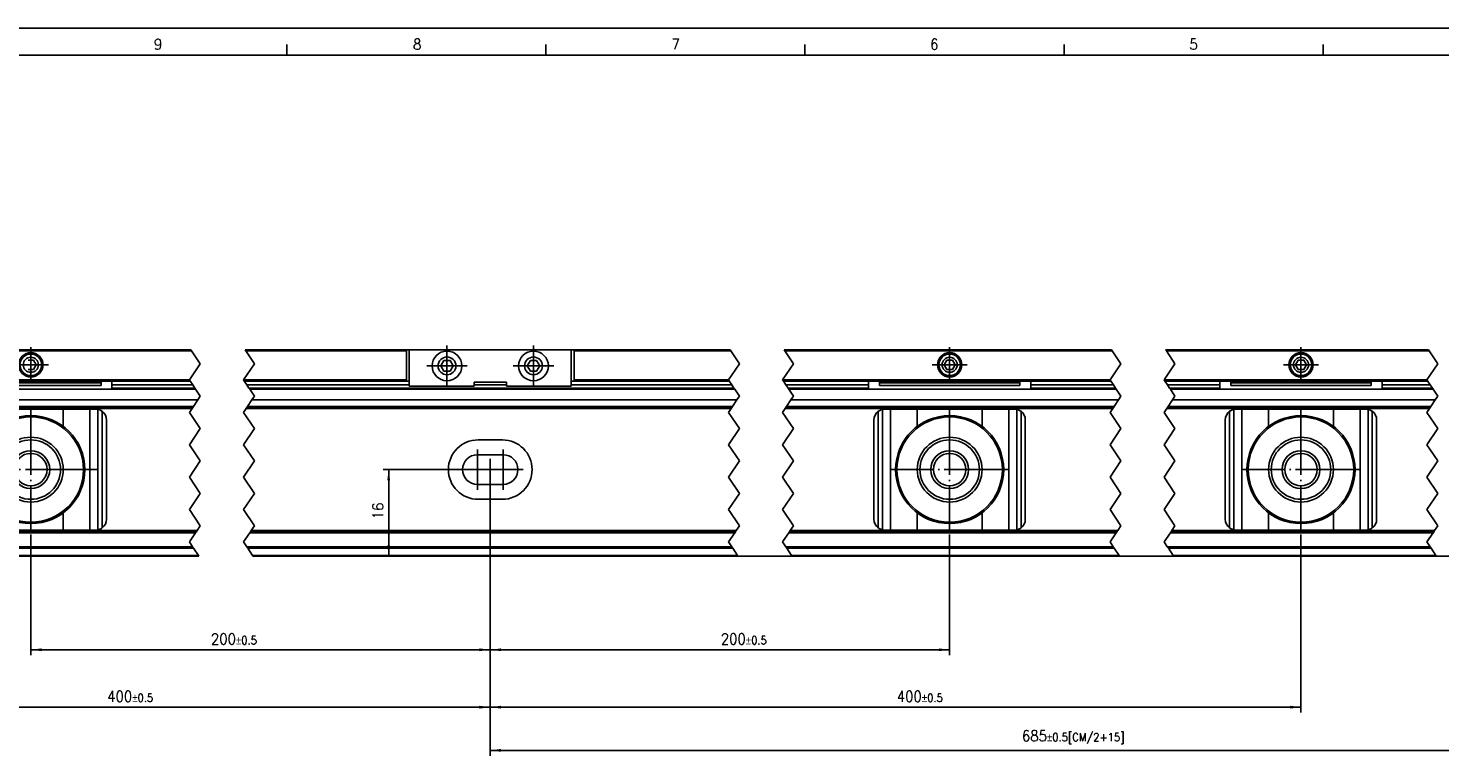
# Model space of a CAD drawing. Header units: inches. Extents: x -381 to 2260, y -418 to 176.
# Tile 19 of 24: x 23 to 284, y 41 to 176. Entities that reach past the tile are written whole.
import ezdxf

# ---------------------------------------------------------------- set-up
doc = ezdxf.new("R2010")
doc.units = ezdxf.units.IN
doc.linetypes.add('DOT_CENTER', pattern=[14, 12, -1, 0, -1])
doc.layers.add('1', color=7, linetype='Continuous')
doc.styles.add('CONVERTER_11', font='txt.shx', dxfattribs={"width": 0.9})
doc.dimstyles.new('ME10_DIM_50', dxfattribs={"dimtxt": 2, "dimasz": 2, "dimexe": 1, "dimexo": 1, "dimgap": 1, "dimtad": 1, "dimdsep": 46, "dimtxsty": 'CONVERTER_11', "dimsah": 1, "dimcen": 0.09, "dimclrd": 2, "dimclre": 2, "dimclrt": 2, "dimadec": 0, "dimazin": 0, "dimtol": 1, "dimtp": 0.5, "dimtm": 0.5, "dimtfac": 0.75, "dimtdec": 1, "dimtix": 1, "dimtmove": 0, "dimatfit": 3, "dimfxl": 1, "dimtolj": 1, "dimtzin": 0, "dimarcsym": 0})
doc.dimstyles.new('ME10_DIM_51', dxfattribs={"dimtxt": 2, "dimasz": 2, "dimexe": 1, "dimexo": 1, "dimgap": 1, "dimtad": 1, "dimdsep": 46, "dimtxsty": 'CONVERTER_11', "dimsah": 1, "dimcen": 0.09, "dimclrd": 2, "dimclre": 2, "dimclrt": 2, "dimadec": 0, "dimazin": 0, "dimtol": 1, "dimtp": 0.5, "dimtm": 0.5, "dimtfac": 0.75, "dimtdec": 1, "dimtix": 1, "dimtmove": 0, "dimatfit": 3, "dimfxl": 1, "dimtolj": 1, "dimtzin": 0, "dimarcsym": 0})
doc.dimstyles.new('ME10_DIM_52', dxfattribs={"dimtxt": 2, "dimasz": 2, "dimexe": 1, "dimexo": 1, "dimgap": 1, "dimtad": 1, "dimdsep": 46, "dimtxsty": 'CONVERTER_11', "dimsah": 1, "dimcen": 0.09, "dimclrd": 2, "dimclre": 2, "dimclrt": 2, "dimadec": 0, "dimazin": 0, "dimtol": 1, "dimtp": 0.5, "dimtm": 0.5, "dimtfac": 0.75, "dimtdec": 1, "dimtix": 1, "dimtmove": 0, "dimatfit": 3, "dimfxl": 1, "dimtolj": 1, "dimtzin": 0, "dimarcsym": 0})
doc.dimstyles.new('ME10_DIM_56', dxfattribs={"dimtxt": 2, "dimasz": 2, "dimexe": 1, "dimexo": 1, "dimgap": 1, "dimtad": 1, "dimdsep": 46, "dimtxsty": 'CONVERTER_11', "dimsah": 1, "dimcen": 0.09, "dimclrd": 2, "dimclre": 2, "dimclrt": 2, "dimadec": 0, "dimazin": 0, "dimtfac": 1, "dimtdec": 4, "dimtix": 1, "dimtmove": 0, "dimatfit": 3, "dimfxl": 1, "dimtolj": 1, "dimtzin": 0, "dimarcsym": 0})
doc.dimstyles.new('ME10_DIM_57', dxfattribs={"dimtxt": 2, "dimasz": 2, "dimexe": 1, "dimexo": 1, "dimgap": 1, "dimtad": 1, "dimdsep": 46, "dimtxsty": 'CONVERTER_11', "dimsah": 1, "dimcen": 0.09, "dimclrd": 2, "dimclre": 2, "dimclrt": 2, "dimadec": 0, "dimazin": 0, "dimtol": 1, "dimtp": 0.5, "dimtm": 0.5, "dimtfac": 0.75, "dimtdec": 1, "dimtix": 1, "dimtmove": 0, "dimatfit": 3, "dimfxl": 1, "dimtolj": 1, "dimtzin": 0, "dimarcsym": 0})
doc.dimstyles.new('ME10_DIM_58', dxfattribs={"dimtxt": 2, "dimasz": 2, "dimexe": 1, "dimexo": 1, "dimgap": 1, "dimtad": 1, "dimdsep": 46, "dimtxsty": 'CONVERTER_11', "dimsah": 1, "dimcen": 0.09, "dimclrd": 2, "dimclre": 2, "dimclrt": 2, "dimadec": 0, "dimazin": 0, "dimtol": 1, "dimtp": 0.5, "dimtm": 0.5, "dimtfac": 0.75, "dimtdec": 1, "dimtix": 1, "dimtmove": 0, "dimatfit": 3, "dimfxl": 1, "dimtolj": 1, "dimtzin": 0, "dimarcsym": 0})

# ---------------------------------------------------------------- blocks, each defined once
blk = doc.blocks.new('Marco_a1', base_point=(38.87, -121.38))
at = {"layer": '1', "color": 2, "linetype": 'Continuous'}
for p, q in [((458.87, 175.62), (-381.13, 175.62)), ((70.34, 172.62), (70.34, 170.62)), ((118.28, 172.62), (118.28, 170.62)), ((166.22, 172.62), (166.22, 170.62)), ((214.16, 172.62), (214.16, 170.62)), ((262.1, 172.62), (262.1, 170.62))]:
    blk.add_line(p, q, dxfattribs=at)
at = {"layer": '1', "color": 7, "linetype": 'Continuous'}
blk.add_line((453.87, 170.62), (-361.13, 170.62), dxfattribs=at)
at = {"layer": '1', "color": 2, "char_height": 2, "attachment_point": 4, "line_spacing_factor": 1.20048, "style": 'CONVERTER_11'}
for s, insert in [('9', (45.79, 172.65)), ('8', (93.72, 172.65)), ('7', (141.53, 172.65)), ('6', (189.38, 172.65)), ('5', (237.35, 172.65))]:
    blk.add_mtext(s, dxfattribs=dict(at, insert=insert))
blk = doc.blocks.new('Top', base_point=(38.87, -121.38))
blk.add_blockref('Marco_a1', (38.87, -121.38))
blk = doc.blocks.new('_dummy_frame', base_point=(-381.13, -418.38))
blk.add_blockref('Top', (38.87, -121.38))
blk = doc.blocks.new('SOPORTE_SV_1340__21', base_point=(-179.5, 77.9))
at = {"color": 7, "linetype": 'Continuous'}
for p, q in [((-2.76, 116.1), (52.63, 116.1)), ((52.76, 115.9), (-2.63, 115.9)), ((62.63, 116.1), (92.5, 116.1)), ((92.5, 115.9), (62.76, 115.9)), ((93, 116.1), (92.5, 116.1)), ((92.5, 115.9), (92.5, 116.1)), ((92.5, 110.5), (92.5, 115.9)), ((93, 116.1), (93, 109.35)), ((123, 116.1), (93, 116.1)), ((123.5, 116.1), (123, 116.1)), ((123, 109.35), (123, 116.1)), ((123.5, 115.9), (123.5, 116.1)), ((123.5, 116.1), (152.37, 116.1)), ((123.5, 110.5), (123.5, 115.9)), ((123.5, 115.9), (152.5, 115.9)), ((162.37, 116.1), (222.96, 116.1)), ((162.5, 115.9), (223.09, 115.9)), ((232.96, 116.1), (281.58, 116.1)), ((233.09, 115.9), (281.71, 115.9)), ((23.5, 114.17), (22.5, 114.17)), ((22.5, 112.43), (23.5, 112.43)), ((24, 113.3), (23.5, 114.17)), ((23.5, 112.43), (24, 113.3)), ((98.85, 113.1), (99.43, 114.1)), ((99.43, 112.1), (98.85, 113.1)), ((99.43, 114.1), (100.57, 114.1)), ((100.57, 114.1), (101.15, 113.1)), ((101.15, 113.1), (100.58, 112.1)), ((114.85, 113.1), (115.43, 114.1)), ((115.43, 112.1), (114.85, 113.1)), ((115.43, 114.1), (116.57, 114.1)), ((116.57, 114.1), (117.15, 113.1)), ((117.15, 113.1), (116.58, 112.1)), ((192.5, 114.17), (192, 113.3)), ((192, 113.3), (192.5, 112.43)), ((193.5, 114.17), (192.5, 114.17)), ((192.5, 112.43), (193.5, 112.43)), ((194, 113.3), (193.5, 114.17)), ((193.5, 112.43), (194, 113.3)), ((257.5, 114.17), (257, 113.3)), ((257, 113.3), (257.5, 112.43)), ((258.5, 114.17), (257.5, 114.17)), ((257.5, 112.43), (258.5, 112.43)), ((259, 113.3), (258.5, 114.17)), ((258.5, 112.43), (259, 113.3)), ((-3.03, 110.5), (52.36, 110.5)), ((-2.89, 110.3), (52.5, 110.3)), ((36, 109.97), (10, 109.97)), ((36, 110.3), (36, 109.97)), ((36, 109.97), (36, 109.5)), ((38, 110.3), (38, 108.8)), ((62.36, 110.5), (92.5, 110.5)), ((62.5, 110.3), (92.5, 110.3)), ((92.5, 110.3), (92.5, 110.5)), ((92.5, 110.3), (93, 110.3)), ((100.58, 112.1), (99.43, 112.1)), ((105, 109.35), (105, 110.1)), ((105, 110.1), (111, 110.1)), ((111, 110.1), (111, 109.35)), ((116.58, 112.1), (115.43, 112.1)), ((123, 110.3), (123.5, 110.3)), ((123.5, 110.3), (123.5, 110.5)), ((152.1, 110.5), (123.5, 110.5)), ((123.5, 110.3), (152.24, 110.3)), ((222.69, 110.5), (162.1, 110.5)), ((162.24, 110.3), (222.83, 110.3)), ((178, 110.3), (178, 108.8)), ((180, 110.3), (180, 109.97)), ((180, 109.97), (180, 109.5)), ((206, 109.97), (180, 109.97)), ((206, 110.3), (206, 109.97)), ((206, 109.97), (206, 109.5)), ((208, 110.3), (208, 108.8)), ((281.31, 110.5), (232.69, 110.5)), ((232.83, 110.3), (281.44, 110.3)), ((243, 110.3), (243, 108.8)), ((245, 110.3), (245, 109.97)), ((245, 109.97), (245, 109.5)), ((271, 109.97), (245, 109.97)), ((271, 110.3), (271, 109.97)), ((271, 109.97), (271, 109.5)), ((273, 110.3), (273, 108.8)), ((53.5, 108.8), (-1.89, 108.8)), ((36, 109.5), (10, 109.5)), ((52.96, 109.6), (38, 109.6)), ((53.36, 109), (38, 109)), ((93, 109.6), (62.96, 109.6)), ((153.1, 109), (63.36, 109)), ((153.24, 108.8), (63.5, 108.8)), ((93, 109.35), (105, 109.35)), ((111, 109.6), (105, 109.6)), ((111, 109.35), (123, 109.35)), ((152.7, 109.6), (123, 109.6)), ((178, 109.6), (162.7, 109.6)), ((178, 109), (163.1, 109)), ((223.83, 108.8), (163.24, 108.8)), ((206, 109.5), (180, 109.5)), ((223.29, 109.6), (208, 109.6)), ((223.69, 109), (208, 109)), ((243, 109.6), (233.29, 109.6)), ((243, 109), (233.69, 109)), ((282.44, 108.8), (233.83, 108.8)), ((271, 109.5), (245, 109.5)), ((281.91, 109.6), (273, 109.6)), ((282.31, 109), (273, 109)), ((-2.56, 105.2), (52.83, 105.2)), ((-2.43, 105.4), (52.96, 105.4)), ((53.1, 105.6), (-2.29, 105.6)), ((-1.49, 106.8), (53.9, 106.8)), ((29.01, 105.1), (16.99, 105.1)), ((29.01, 101.89), (29.01, 105.1)), ((33.93, 105.1), (29.01, 105.1)), ((33.93, 105.1), (35, 105.1)), ((33.93, 82.7), (33.93, 105.1)), ((35.4, 105.06), (35, 105.1)), ((35.4, 105.06), (35.45, 105.05)), ((35.4, 82.74), (35.4, 105.06)), ((35.45, 105.05), (35.6, 105.01)), ((35.6, 105.01), (35.74, 104.96)), ((35.74, 104.96), (35.76, 104.95)), ((35.76, 104.95), (35.81, 104.93)), ((35.81, 104.93), (36.05, 104.8)), ((36.05, 104.8), (36.2, 104.7)), ((36.2, 83.1), (36.2, 104.7)), ((62.83, 105.2), (152.57, 105.2)), ((62.96, 105.4), (152.7, 105.4)), ((152.84, 105.6), (63.1, 105.6)), ((63.9, 106.8), (153.64, 106.8)), ((162.57, 105.2), (223.16, 105.2)), ((162.7, 105.4), (223.29, 105.4)), ((223.43, 105.6), (162.84, 105.6)), ((163.64, 106.8), (224.23, 106.8)), ((179.8, 104.7), (179.95, 104.8)), ((179.8, 83.1), (179.8, 104.7)), ((179.95, 104.8), (180.19, 104.93)), ((180.19, 104.93), (180.24, 104.95)), ((180.24, 104.95), (180.26, 104.96)), ((180.26, 104.96), (180.4, 105.01)), ((180.4, 105.01), (180.55, 105.05)), ((180.55, 105.05), (180.6, 105.06)), ((181, 105.1), (180.6, 105.06)), ((180.6, 82.74), (180.6, 105.06)), ((181, 105.1), (182.07, 105.1)), ((186.99, 105.1), (182.07, 105.1)), ((182.07, 82.7), (182.07, 105.1)), ((199.01, 105.1), (186.99, 105.1)), ((186.99, 101.89), (186.99, 105.1)), ((199.01, 101.89), (199.01, 105.1)), ((203.93, 105.1), (199.01, 105.1)), ((203.93, 105.1), (205, 105.1)), ((203.93, 82.7), (203.93, 105.1)), ((205.4, 105.06), (205, 105.1)), ((205.4, 105.06), (205.45, 105.05)), ((205.4, 82.74), (205.4, 105.06)), ((205.45, 105.05), (205.6, 105.01)), ((205.6, 105.01), (205.74, 104.96)), ((205.74, 104.96), (205.76, 104.95)), ((205.76, 104.95), (205.81, 104.93)), ((205.81, 104.93), (206.05, 104.8)), ((206.05, 104.8), (206.2, 104.7)), ((206.2, 83.1), (206.2, 104.7)), ((233.16, 105.2), (281.78, 105.2)), ((233.29, 105.4), (281.91, 105.4)), ((282.04, 105.6), (233.43, 105.6)), ((234.23, 106.8), (282.84, 106.8)), ((244.8, 104.7), (244.95, 104.8)), ((244.8, 83.1), (244.8, 104.7)), ((244.95, 104.8), (245.19, 104.93)), ((245.19, 104.93), (245.24, 104.95)), ((245.24, 104.95), (245.26, 104.96)), ((245.26, 104.96), (245.4, 105.01)), ((245.4, 105.01), (245.55, 105.05)), ((245.55, 105.05), (245.6, 105.06)), ((246, 105.1), (245.6, 105.06)), ((245.6, 82.74), (245.6, 105.06)), ((246, 105.1), (247.07, 105.1)), ((251.99, 105.1), (247.07, 105.1)), ((247.07, 82.7), (247.07, 105.1)), ((264.01, 105.1), (251.99, 105.1)), ((251.99, 101.89), (251.99, 105.1)), ((268.93, 105.1), (264.01, 105.1)), ((264.01, 101.89), (264.01, 105.1)), ((268.93, 105.1), (270, 105.1)), ((268.93, 82.7), (268.93, 105.1)), ((270.4, 105.06), (270, 105.1)), ((270.4, 105.06), (270.45, 105.05)), ((270.4, 82.74), (270.4, 105.06)), ((270.45, 105.05), (270.6, 105.01)), ((270.6, 105.01), (270.74, 104.96)), ((270.74, 104.96), (270.76, 104.95)), ((270.76, 104.95), (270.81, 104.93)), ((270.81, 104.93), (271.05, 104.8)), ((271.05, 104.8), (271.2, 104.7)), ((271.2, 83.1), (271.2, 104.7)), ((37, 84.7), (37, 103.1)), ((179, 84.7), (179, 103.1)), ((207, 84.7), (207, 103.1)), ((244, 84.7), (244, 103.1)), ((272, 84.7), (272, 103.1)), ((110.25, 99.4), (105.75, 99.4)), ((105.63, 96.65), (110.37, 96.65)), ((110.37, 91.15), (105.63, 91.15)), ((105.75, 88.4), (110.25, 88.4)), ((29.01, 82.7), (29.01, 85.91)), ((186.99, 82.7), (186.99, 85.91)), ((199.01, 82.7), (199.01, 85.91)), ((251.99, 82.7), (251.99, 85.91)), ((264.01, 82.7), (264.01, 85.91)), ((53.5, 82.2), (-1.89, 82.2)), ((53.63, 82.4), (-1.76, 82.4)), ((53.76, 82.6), (-1.63, 82.6)), ((29.01, 82.7), (16.99, 82.7)), ((33.93, 82.7), (29.01, 82.7)), ((35, 82.7), (33.93, 82.7)), ((35, 82.7), (35.4, 82.74)), ((35.45, 82.75), (35.4, 82.74)), ((35.6, 82.79), (35.45, 82.75)), ((35.74, 82.84), (35.6, 82.79)), ((35.76, 82.85), (35.74, 82.84)), ((35.81, 82.87), (35.76, 82.85)), ((36.05, 83), (35.81, 82.87)), ((36.2, 83.1), (36.05, 83)), ((153.24, 82.2), (63.5, 82.2)), ((153.37, 82.4), (63.63, 82.4)), ((153.5, 82.6), (63.76, 82.6)), ((223.83, 82.2), (163.24, 82.2)), ((223.96, 82.4), (163.37, 82.4)), ((224.09, 82.6), (163.5, 82.6)), ((179.95, 83), (179.8, 83.1)), ((180.19, 82.87), (179.95, 83)), ((180.24, 82.85), (180.19, 82.87)), ((180.26, 82.84), (180.24, 82.85)), ((180.4, 82.79), (180.26, 82.84)), ((180.55, 82.75), (180.4, 82.79)), ((180.6, 82.74), (180.55, 82.75)), ((180.6, 82.74), (181, 82.7)), ((182.07, 82.7), (181, 82.7)), ((186.99, 82.7), (182.07, 82.7)), ((199.01, 82.7), (186.99, 82.7)), ((203.93, 82.7), (199.01, 82.7)), ((205, 82.7), (203.93, 82.7)), ((205, 82.7), (205.4, 82.74)), ((205.45, 82.75), (205.4, 82.74)), ((205.6, 82.79), (205.45, 82.75)), ((205.74, 82.84), (205.6, 82.79)), ((205.76, 82.85), (205.74, 82.84)), ((205.81, 82.87), (205.76, 82.85)), ((206.05, 83), (205.81, 82.87)), ((206.2, 83.1), (206.05, 83)), ((282.44, 82.2), (233.83, 82.2)), ((282.58, 82.4), (233.96, 82.4)), ((282.71, 82.6), (234.09, 82.6)), ((244.95, 83), (244.8, 83.1)), ((245.19, 82.87), (244.95, 83)), ((245.24, 82.85), (245.19, 82.87)), ((245.26, 82.84), (245.24, 82.85)), ((245.4, 82.79), (245.26, 82.84)), ((245.55, 82.75), (245.4, 82.79)), ((245.6, 82.74), (245.55, 82.75)), ((245.6, 82.74), (246, 82.7)), ((247.07, 82.7), (246, 82.7)), ((251.99, 82.7), (247.07, 82.7)), ((264.01, 82.7), (251.99, 82.7)), ((268.93, 82.7), (264.01, 82.7)), ((270, 82.7), (268.93, 82.7)), ((270, 82.7), (270.4, 82.74)), ((270.45, 82.75), (270.4, 82.74)), ((270.6, 82.79), (270.45, 82.75)), ((270.74, 82.84), (270.6, 82.79)), ((270.76, 82.85), (270.74, 82.84)), ((270.81, 82.87), (270.76, 82.85)), ((271.05, 83), (270.81, 82.87)), ((271.2, 83.1), (271.05, 83)), ((52.94, 79.63), (-2.45, 79.63)), ((53.13, 79.35), (-2.26, 79.35)), ((152.68, 79.63), (62.94, 79.63)), ((152.87, 79.35), (63.13, 79.35)), ((223.27, 79.63), (162.68, 79.63)), ((223.46, 79.35), (162.87, 79.35)), ((281.89, 79.63), (233.27, 79.63)), ((282.07, 79.35), (233.46, 79.35)), ((-1.37, 78.02), (54.02, 78.02)), ((54.1, 77.9), (-1.29, 77.9)), ((64.02, 78.02), (153.76, 78.02)), ((153.84, 77.9), (64.1, 77.9)), ((163.76, 78.02), (224.35, 78.02)), ((224.43, 77.9), (163.84, 77.9)), ((234.35, 78.02), (282.96, 78.02)), ((283.04, 77.9), (234.43, 77.9))]:
    blk.add_line(p, q, dxfattribs=at)
at = {"color": 2, "linetype": 'DOT_CENTER'}
for p, q in [((52.76, 115.9), (52.63, 116.1)), ((52.76, 115.9), (54.36, 113.5)), ((62.63, 116.1), (62.76, 115.9)), ((64.36, 113.5), (62.76, 115.9)), ((152.5, 115.9), (152.37, 116.1)), ((152.5, 115.9), (154.1, 113.5)), ((162.37, 116.1), (162.5, 115.9)), ((164.1, 113.5), (162.5, 115.9)), ((223.09, 115.9), (222.96, 116.1)), ((223.09, 115.9), (224.69, 113.5)), ((232.96, 116.1), (233.09, 115.9)), ((234.69, 113.5), (233.09, 115.9)), ((281.71, 115.9), (281.58, 116.1)), ((281.71, 115.9), (283.31, 113.5)), ((54.36, 113.5), (52.36, 110.5)), ((62.36, 110.5), (64.36, 113.5)), ((154.1, 113.5), (152.1, 110.5)), ((162.1, 110.5), (164.1, 113.5)), ((224.69, 113.5), (222.69, 110.5)), ((232.69, 110.5), (234.69, 113.5)), ((283.31, 113.5), (281.31, 110.5)), ((52.5, 110.3), (52.36, 110.5)), ((52.5, 110.3), (52.55, 110.22)), ((52.55, 110.22), (52.96, 109.6)), ((62.36, 110.5), (62.5, 110.3)), ((62.55, 110.22), (62.5, 110.3)), ((62.96, 109.6), (62.55, 110.22)), ((152.24, 110.3), (152.1, 110.5)), ((152.24, 110.3), (152.29, 110.22)), ((152.29, 110.22), (152.7, 109.6)), ((162.1, 110.5), (162.24, 110.3)), ((162.29, 110.22), (162.24, 110.3)), ((162.7, 109.6), (162.29, 110.22)), ((222.83, 110.3), (222.69, 110.5)), ((222.83, 110.3), (222.88, 110.22)), ((222.88, 110.22), (223.29, 109.6)), ((232.69, 110.5), (232.83, 110.3)), ((232.88, 110.22), (232.83, 110.3)), ((233.29, 109.6), (232.88, 110.22)), ((281.44, 110.3), (281.31, 110.5)), ((281.44, 110.3), (281.49, 110.22)), ((281.49, 110.22), (281.91, 109.6)), ((52.96, 109.6), (53.36, 109)), ((53.36, 109), (53.5, 108.8)), ((54.36, 107.5), (53.5, 108.8)), ((53.9, 106.8), (54.36, 107.5)), ((63.36, 109), (62.96, 109.6)), ((63.5, 108.8), (63.36, 109)), ((63.5, 108.8), (64.36, 107.5)), ((64.36, 107.5), (63.9, 106.8)), ((152.7, 109.6), (153.1, 109)), ((153.1, 109), (153.24, 108.8)), ((154.1, 107.5), (153.24, 108.8)), ((153.64, 106.8), (154.1, 107.5)), ((163.1, 109), (162.7, 109.6)), ((163.24, 108.8), (163.1, 109)), ((163.24, 108.8), (164.1, 107.5)), ((164.1, 107.5), (163.64, 106.8)), ((223.29, 109.6), (223.69, 109)), ((223.69, 109), (223.83, 108.8)), ((224.69, 107.5), (223.83, 108.8)), ((224.23, 106.8), (224.69, 107.5)), ((233.69, 109), (233.29, 109.6)), ((233.83, 108.8), (233.69, 109)), ((233.83, 108.8), (234.69, 107.5)), ((234.69, 107.5), (234.23, 106.8)), ((281.91, 109.6), (282.31, 109)), ((282.31, 109), (282.44, 108.8)), ((283.31, 107.5), (282.44, 108.8)), ((282.84, 106.8), (283.31, 107.5)), ((52.83, 105.2), (52.36, 104.5)), ((52.36, 104.5), (54.36, 101.5)), ((52.96, 105.4), (52.83, 105.2)), ((52.96, 105.4), (53.1, 105.6)), ((53.9, 106.8), (53.1, 105.6)), ((62.36, 104.5), (62.83, 105.2)), ((64.36, 101.5), (62.36, 104.5)), ((62.83, 105.2), (62.96, 105.4)), ((63.1, 105.6), (62.96, 105.4)), ((63.1, 105.6), (63.9, 106.8)), ((152.57, 105.2), (152.1, 104.5)), ((152.1, 104.5), (154.1, 101.5)), ((152.7, 105.4), (152.57, 105.2)), ((152.7, 105.4), (152.84, 105.6)), ((153.64, 106.8), (152.84, 105.6)), ((162.1, 104.5), (162.57, 105.2)), ((164.1, 101.5), (162.1, 104.5)), ((162.57, 105.2), (162.7, 105.4)), ((162.84, 105.6), (162.7, 105.4)), ((162.84, 105.6), (163.64, 106.8)), ((223.16, 105.2), (222.69, 104.5)), ((222.69, 104.5), (224.69, 101.5)), ((223.29, 105.4), (223.16, 105.2)), ((223.29, 105.4), (223.43, 105.6)), ((224.23, 106.8), (223.43, 105.6)), ((232.69, 104.5), (233.16, 105.2)), ((234.69, 101.5), (232.69, 104.5)), ((233.16, 105.2), (233.29, 105.4)), ((233.43, 105.6), (233.29, 105.4)), ((233.43, 105.6), (234.23, 106.8)), ((281.78, 105.2), (281.31, 104.5)), ((281.31, 104.5), (283.31, 101.5)), ((281.91, 105.4), (281.78, 105.2)), ((281.91, 105.4), (282.04, 105.6)), ((282.84, 106.8), (282.04, 105.6)), ((54.36, 101.5), (52.36, 98.5)), ((62.36, 98.5), (64.36, 101.5)), ((154.1, 101.5), (152.1, 98.5)), ((162.1, 98.5), (164.1, 101.5)), ((224.69, 101.5), (222.69, 98.5)), ((232.69, 98.5), (234.69, 101.5)), ((283.31, 101.5), (281.31, 98.5)), ((52.36, 98.5), (54.36, 95.5)), ((64.36, 95.5), (62.36, 98.5)), ((152.1, 98.5), (154.1, 95.5)), ((164.1, 95.5), (162.1, 98.5)), ((222.69, 98.5), (224.69, 95.5)), ((234.69, 95.5), (232.69, 98.5)), ((281.31, 98.5), (283.31, 95.5)), ((54.36, 95.5), (52.36, 92.5)), ((62.36, 92.5), (64.36, 95.5)), ((154.1, 95.5), (152.1, 92.5)), ((162.1, 92.5), (164.1, 95.5)), ((224.69, 95.5), (222.69, 92.5)), ((232.69, 92.5), (234.69, 95.5)), ((283.31, 95.5), (281.31, 92.5)), ((52.36, 92.5), (54.36, 89.5)), ((64.36, 89.5), (62.36, 92.5)), ((152.1, 92.5), (154.1, 89.5)), ((164.1, 89.5), (162.1, 92.5)), ((222.69, 92.5), (224.69, 89.5)), ((234.69, 89.5), (232.69, 92.5)), ((281.31, 92.5), (283.31, 89.5)), ((54.36, 89.5), (52.36, 86.5)), ((62.36, 86.5), (64.36, 89.5)), ((154.1, 89.5), (152.1, 86.5)), ((162.1, 86.5), (164.1, 89.5)), ((224.69, 89.5), (222.69, 86.5)), ((232.69, 86.5), (234.69, 89.5)), ((283.31, 89.5), (281.31, 86.5)), ((52.36, 86.5), (54.36, 83.5)), ((64.36, 83.5), (62.36, 86.5)), ((152.1, 86.5), (154.1, 83.5)), ((164.1, 83.5), (162.1, 86.5)), ((222.69, 86.5), (224.69, 83.5)), ((234.69, 83.5), (232.69, 86.5)), ((281.31, 86.5), (283.31, 83.5)), ((53.5, 82.2), (52.36, 80.5)), ((53.5, 82.2), (53.63, 82.4)), ((53.76, 82.6), (53.63, 82.4)), ((54.36, 83.5), (53.76, 82.6)), ((62.36, 80.5), (63.5, 82.2)), ((63.63, 82.4), (63.5, 82.2)), ((63.63, 82.4), (63.76, 82.6)), ((63.76, 82.6), (64.36, 83.5)), ((153.24, 82.2), (152.1, 80.5)), ((153.24, 82.2), (153.37, 82.4)), ((153.5, 82.6), (153.37, 82.4)), ((154.1, 83.5), (153.5, 82.6)), ((162.1, 80.5), (163.24, 82.2)), ((163.37, 82.4), (163.24, 82.2)), ((163.37, 82.4), (163.5, 82.6)), ((163.5, 82.6), (164.1, 83.5)), ((223.83, 82.2), (222.69, 80.5)), ((223.83, 82.2), (223.96, 82.4)), ((224.09, 82.6), (223.96, 82.4)), ((224.69, 83.5), (224.09, 82.6)), ((232.69, 80.5), (233.83, 82.2)), ((233.96, 82.4), (233.83, 82.2)), ((233.96, 82.4), (234.09, 82.6)), ((234.09, 82.6), (234.69, 83.5)), ((282.44, 82.2), (281.31, 80.5)), ((282.44, 82.2), (282.58, 82.4)), ((282.71, 82.6), (282.58, 82.4)), ((283.31, 83.5), (282.71, 82.6)), ((52.36, 80.5), (52.94, 79.63)), ((53.13, 79.35), (52.94, 79.63)), ((53.13, 79.35), (54.02, 78.02)), ((62.94, 79.63), (62.36, 80.5)), ((62.94, 79.63), (63.13, 79.35)), ((64.02, 78.02), (63.13, 79.35)), ((152.1, 80.5), (152.68, 79.63)), ((152.87, 79.35), (152.68, 79.63)), ((152.87, 79.35), (153.76, 78.02)), ((162.68, 79.63), (162.1, 80.5)), ((162.68, 79.63), (162.87, 79.35)), ((163.76, 78.02), (162.87, 79.35)), ((222.69, 80.5), (223.27, 79.63)), ((223.46, 79.35), (223.27, 79.63)), ((223.46, 79.35), (224.35, 78.02)), ((233.27, 79.63), (232.69, 80.5)), ((233.27, 79.63), (233.46, 79.35)), ((234.35, 78.02), (233.46, 79.35)), ((281.31, 80.5), (281.89, 79.63)), ((282.07, 79.35), (281.89, 79.63)), ((282.07, 79.35), (282.96, 78.02)), ((54.1, 77.9), (54.02, 78.02)), ((64.02, 78.02), (64.1, 77.9)), ((153.84, 77.9), (153.76, 78.02)), ((163.76, 78.02), (163.84, 77.9)), ((224.43, 77.9), (224.35, 78.02)), ((234.35, 78.02), (234.43, 77.9)), ((283.04, 77.9), (282.96, 78.02))]:
    blk.add_line(p, q, dxfattribs=at)
at = {"color": 7, "linetype": 'Continuous'}
for centre, radius in [((23, 113.3), 2.25), ((23, 113.3), 2), ((100, 113.1), 2.75), ((116, 113.1), 2.75), ((193, 113.3), 2.25), ((193, 113.3), 2), ((258, 113.3), 2.25), ((258, 113.3), 2), ((23, 113.3), 1.39), ((100, 113.1), 1.65), ((116, 113.1), 1.65), ((193, 113.3), 1.39), ((258, 113.3), 1.39), ((23, 93.9), 10), ((23, 93.9), 9.75), ((193, 93.9), 10), ((193, 93.9), 9.75), ((258, 93.9), 10), ((258, 93.9), 9.75), ((23, 93.9), 6), ((23, 93.9), 5.5), ((193, 93.9), 6), ((193, 93.9), 5.5), ((258, 93.9), 6), ((258, 93.9), 5.5), ((23, 93.9), 3.5), ((23, 93.9), 3), ((193, 93.9), 3.5), ((193, 93.9), 3), ((258, 93.9), 3.5), ((258, 93.9), 3)]:
    blk.add_circle(centre, radius, dxfattribs=at)
for centre, radius, start, end in [((35, 103.1), 2, 0, 53.1301), ((181, 103.1), 2, 126.8699, 180), ((205, 103.1), 2, 0, 53.1301), ((246, 103.1), 2, 126.8699, 180), ((270, 103.1), 2, 0, 53.1301), ((105.75, 93.9), 5.5, 90, 270), ((110.25, 93.9), 5.5, 270, 90), ((105.63, 93.9), 2.75, 90, 270), ((110.37, 93.9), 2.75, 270, 90), ((35, 84.7), 2, 306.8699, 0), ((181, 84.7), 2, 180, 233.1301), ((205, 84.7), 2, 306.8699, 0), ((246, 84.7), 2, 180, 233.1301), ((270, 84.7), 2, 306.8699, 0)]:
    blk.add_arc(centre, radius, start, end, dxfattribs=at)
at = {"layer": '1', "color": 2, "linetype": 'DOT_CENTER'}
for p, q in [((23, 116.55), (23, 110.05)), ((100, 116.85), (100, 109.35)), ((116, 116.85), (116, 109.35)), ((193, 116.55), (193, 110.05)), ((258, 116.55), (258, 110.05)), ((26.25, 113.3), (19.75, 113.3)), ((103.75, 113.1), (96.25, 113.1)), ((119.75, 113.1), (112.25, 113.1)), ((196.25, 113.3), (189.75, 113.3)), ((261.25, 113.3), (254.75, 113.3)), ((23, 104.9), (23, 82.9)), ((193, 104.9), (193, 82.9)), ((258, 104.9), (258, 82.9)), ((105.63, 97.65), (105.63, 90.15)), ((110.37, 97.65), (110.37, 90.15)), ((34, 93.9), (12, 93.9)), ((109.38, 93.9), (101.88, 93.9)), ((114.12, 93.9), (107.89, 93.9)), ((204, 93.9), (182, 93.9)), ((269, 93.9), (247, 93.9))]:
    blk.add_line(p, q, dxfattribs=at)
blk = doc.blocks.new('*D111')
at = {"layer": '1', "color": 2, "linetype": 'Continuous'}
for p, q in [((108, 94.9), (108, 48.91)), ((258, 81.9), (258, 48.91)), ((108, 49.91), (258, 49.91))]:
    blk.add_line(p, q, dxfattribs=at)
at = {"layer": '1', "color": 2}
for points in [[(110, 50.18), (110, 49.65), (108, 49.91)], [(256, 49.65), (256, 50.18), (258, 49.91)]]:
    blk.add_solid(points, dxfattribs=at)
at = {"layer": '1', "color": 2, "insert": (183.22, 50.91), "char_height": 2, "attachment_point": 7, "rotation": 0.0001, "line_spacing_factor": 0.60024, "style": 'CONVERTER_11'}
blk.add_mtext('\\C2;400\\C2;\\H1.5;{\\Fgdt;`}0.5', dxfattribs=at)
blk = doc.blocks.new('*D112')
at = {"layer": '1', "color": 2, "linetype": 'Continuous'}
for p, q in [((108, 94.9), (108, 48.91)), ((-32, 81.9), (-32, 48.91)), ((-32, 49.91), (108, 49.91))]:
    blk.add_line(p, q, dxfattribs=at)
at = {"layer": '1', "color": 2}
for points in [[(-30, 50.18), (-30, 49.65), (-32, 49.91)], [(106, 49.65), (106, 50.18), (108, 49.91)]]:
    blk.add_solid(points, dxfattribs=at)
at = {"layer": '1', "color": 2, "insert": (37.13, 50.91), "char_height": 2, "attachment_point": 7, "rotation": 0.0001, "line_spacing_factor": 0.60024, "style": 'CONVERTER_11'}
blk.add_mtext('\\C2;400\\C2;\\H1.5;{\\Fgdt;`}0.5', dxfattribs=at)
blk = doc.blocks.new('*D113')
at = {"layer": '1', "color": 2, "linetype": 'Continuous'}
for p, q in [((108, 94.9), (108, 40.91)), ((358, 92.9), (358, 40.91)), ((108, 41.91), (358, 41.91))]:
    blk.add_line(p, q, dxfattribs=at)
at = {"layer": '1', "color": 2}
for points in [[(110, 42.18), (110, 41.65), (108, 41.91)], [(356, 41.65), (356, 42.18), (358, 41.91)]]:
    blk.add_solid(points, dxfattribs=at)
at = {"layer": '1', "color": 2, "insert": (206.37, 43.11), "char_height": 2, "attachment_point": 7, "rotation": 0.0001, "line_spacing_factor": 0.60024, "style": 'CONVERTER_11'}
blk.add_mtext('\\C2;\\C2;\\C2;685\\C2;\\H1.5;{\\Fgdt;`}0.5\\C2;[CM/2+15]', dxfattribs=at)
blk = doc.blocks.new('*D117')
at = {"layer": '1', "color": 2, "linetype": 'Continuous'}
for p, q in [((113.12, 93.9), (88.21, 93.9)), ((89.21, 93.9), (89.21, 77.9)), ((394.5, 77.9), (88.21, 77.9))]:
    blk.add_line(p, q, dxfattribs=at)
at = {"layer": '1', "color": 2}
for points in [[(89.48, 91.9), (88.95, 91.9), (89.21, 93.9)], [(88.95, 79.9), (89.48, 79.9), (89.21, 77.9)]]:
    blk.add_solid(points, dxfattribs=at)
at = {"layer": '1', "color": 2, "insert": (88.21, 84.7), "char_height": 2, "attachment_point": 7, "rotation": 90, "line_spacing_factor": 0.60024, "style": 'CONVERTER_11'}
blk.add_mtext('16', dxfattribs=at)
blk = doc.blocks.new('*D118')
at = {"layer": '1', "color": 2, "linetype": 'Continuous'}
for p, q in [((108, 94.9), (108, 59.54)), ((23, 81.9), (23, 59.54)), ((108, 60.54), (23, 60.54))]:
    blk.add_line(p, q, dxfattribs=at)
at = {"layer": '1', "color": 2}
for points in [[(25, 60.8), (25, 60.28), (23, 60.54)], [(106, 60.28), (106, 60.8), (108, 60.54)]]:
    blk.add_solid(points, dxfattribs=at)
at = {"layer": '1', "color": 2, "insert": (56.33, 61.54), "char_height": 2, "attachment_point": 7, "rotation": 0.0001, "line_spacing_factor": 0.60024, "style": 'CONVERTER_11'}
blk.add_mtext('\\C2;200\\C2;\\H1.5;{\\Fgdt;`}0.5', dxfattribs=at)
blk = doc.blocks.new('*D119')
at = {"layer": '1', "color": 2, "linetype": 'Continuous'}
for p, q in [((108, 94.9), (108, 59.54)), ((193, 81.9), (193, 59.54)), ((108, 60.54), (193, 60.54))]:
    blk.add_line(p, q, dxfattribs=at)
at = {"layer": '1', "color": 2}
for points in [[(110, 60.8), (110, 60.28), (108, 60.54)], [(191, 60.28), (191, 60.8), (193, 60.54)]]:
    blk.add_solid(points, dxfattribs=at)
at = {"layer": '1', "color": 2, "insert": (150.65, 61.54), "char_height": 2, "attachment_point": 7, "rotation": 0.0001, "line_spacing_factor": 0.60024, "style": 'CONVERTER_11'}
blk.add_mtext('\\C2;200\\C2;\\H1.5;{\\Fgdt;`}0.5', dxfattribs=at)
blk = doc.blocks.new('Alzado2', base_point=(-42, 97))
at = {"layer": '1', "color": 2, "linetype": 'DOT_CENTER'}
for p, q in [((108.001, 93.9), (108.001, 95.9)), ((35.375, 93.9), (30.63, 93.9))]:
    blk.add_line(p, q, dxfattribs=at)
blk.add_blockref('SOPORTE_SV_1340__21', (-179.5, 77.9))
at = {"layer": '1'}
for base, p1, p2, dimstyle, picture, middle in [((-32, 49.913), (108.001, 95.9), (-32, 82.9), 'ME10_DIM_51', '*D112', (41.924, 51.913)), ((108.001, 60.541), (23, 82.9), (108.001, 95.9), 'ME10_DIM_57', '*D118', (61.125, 62.541)), ((108.001, 49.913), (258, 82.9), (108.001, 95.9), 'ME10_DIM_50', '*D111', (188.013, 51.913)), ((108.001, 60.541), (193, 82.9), (108.001, 95.9), 'ME10_DIM_58', '*D119', (155.447, 62.541))]:
    dim = blk.add_linear_dim(base=base, p1=p1, p2=p2, dimstyle=dimstyle, dxfattribs=at)
    dim.commit()
    dim.dimension.update_dxf_attribs({"geometry": picture, "text_midpoint": middle, "text_rotation": 0.00014})
dim = blk.add_linear_dim(base=(108.001, 41.913), p1=(358, 93.9), p2=(108.001, 95.9), dimstyle='ME10_DIM_52', override={"dimpost": '<>[CM/2+15]'}, dxfattribs=at)
dim.commit()
dim.dimension.update_dxf_attribs({"geometry": '*D113', "text_midpoint": (218.166, 44.113), "text_rotation": 0.00014})
dim = blk.add_linear_dim(base=(89.214, 93.9), p1=(395.5, 77.9), p2=(114.122, 93.9), angle=90, dimstyle='ME10_DIM_56', dxfattribs=at)
dim.commit()
dim.dimension.update_dxf_attribs({"geometry": '*D117', "text_midpoint": (87.214, 85.9), "text_rotation": 90})

msp = doc.modelspace()

# ---------------------------------------------------------------- block references
msp.add_blockref('Alzado2', (-42, 97))
at = {"layer": '1'}
msp.add_blockref('_dummy_frame', (-381.13, -418.38), dxfattribs=at)

doc.saveas('drawing.dxf')
